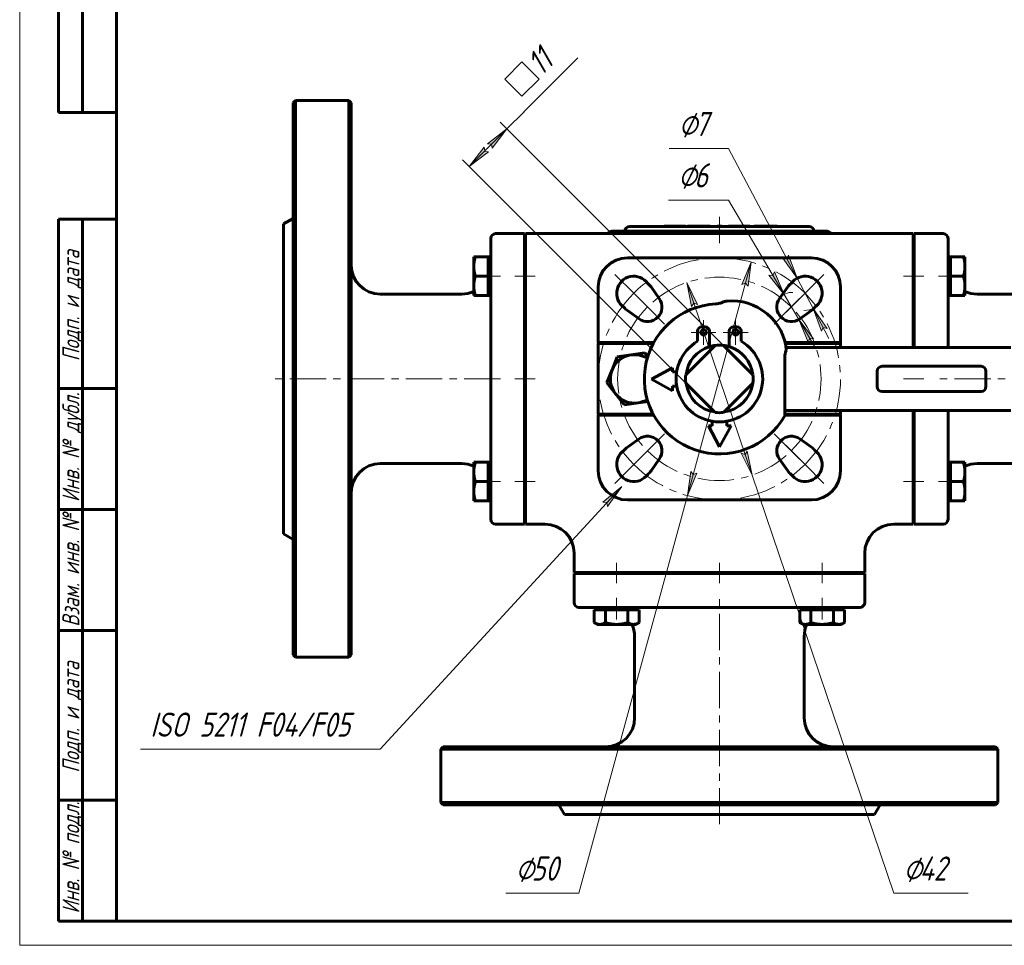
# Model space of a CAD drawing. Header units: millimetres. Extents: x 0 to 605, y 0 to 420.
# Tile 1 of 4: x 0 to 203, y 0 to 191. Entities that reach past the tile are written whole.
import ezdxf

# ---------------------------------------------------------------- set-up
doc = ezdxf.new("R2010")
doc.units = ezdxf.units.MM
for name, pattern in [('K5LT_AXLED', [12, 7.5, -1.5, 1.5, -1.5]), ('K5LT_BASIC', [0]), ('K5LT_THIN', [0])]:
    doc.linetypes.add(name, pattern=pattern)
doc.layers.add('Системный слой', color=7, linetype='Continuous')
doc.layers.add('Системный слой (1)', color=7, linetype='Continuous', true_color=0x6c6c6c)
doc.styles.add('KDIMTEXTSTYLE', font='txt', dxfattribs={"width": 0.96, "oblique": 15, "height": 5})
doc.styles.add('KTEXTSTYLE', font='txt', dxfattribs={"width": 0.96, "height": 5})
doc.dimstyles.new('KDIMSTYLE (1.00)', dxfattribs={"dimtxt": 5, "dimasz": 1, "dimexe": 2, "dimexo": 0, "dimgap": 1, "dimtad": 1, "dimtxsty": 'KDIMTEXTSTYLE', "dimsah": 1, "dimcen": 0, "dimdle": 1, "dimadec": 0, "dimazin": 0, "dimtfac": 0.667, "dimtmove": 0, "dimatfit": 3, "dimfxl": 1, "dimtvp": 1, "dimtolj": 1, "dimtzin": 0, "dimarcsym": 0})

# ---------------------------------------------------------------- blocks, each defined once
blk = doc.blocks.new('U24')
at = {"layer": 'Системный слой (1)', "color": 143, "linetype": 'K5LT_BASIC', "lineweight": 60, "true_color": 0x33acca}
for p, q in [((191.64, 123.49), (191.64, 140.99)), ((191.64, 92.99), (191.64, 110.49))]:
    blk.add_line(p, q, dxfattribs=at)
blk = doc.blocks.new('U26')
at = {"layer": 'Системный слой (1)', "color": 143, "linetype": 'K5LT_BASIC', "lineweight": 60, "true_color": 0x33acca}
for p, q in [((169.38, 124.29), (169.41, 124.39)), ((169.41, 124.39), (169.42, 124.41)), ((169.42, 124.43), (169.43, 124.45)), ((169.42, 124.42), (169.42, 124.43)), ((169.42, 124.41), (169.42, 124.42)), ((169.42, 124.42), (169.42, 124.42)), ((169.43, 124.45), (169.44, 124.47)), ((169.44, 124.47), (169.44, 124.49))]:
    blk.add_line(p, q, dxfattribs=at)
blk = doc.blocks.new('U27')
at = {"layer": 'Системный слой (1)', "color": 143, "linetype": 'K5LT_BASIC', "lineweight": 60, "true_color": 0x33acca}
for p, q in [((184.44, 140.99), (184.44, 123.49)), ((184.44, 110.49), (184.44, 92.99))]:
    blk.add_line(p, q, dxfattribs=at)
blk = doc.blocks.new('U30')
at = {"layer": 'Системный слой (1)', "color": 143, "linetype": 'K5LT_BASIC', "lineweight": 60, "true_color": 0x33acca}
for p, q in [((169.44, 124.29), (169.44, 123.49)), ((169.44, 110.49), (169.44, 109.69))]:
    blk.add_line(p, q, dxfattribs=at)
blk = doc.blocks.new('U31')
at = {"layer": 'Системный слой (1)', "color": 143, "linetype": 'K5LT_BASIC', "lineweight": 60, "true_color": 0x33acca}
for p, q in [((119.45, 109.51), (119.44, 109.49)), ((119.46, 109.53), (119.45, 109.51)), ((119.47, 109.56), (119.46, 109.56)), ((119.46, 109.56), (119.46, 109.55)), ((119.46, 109.55), (119.46, 109.53)), ((119.5, 109.69), (119.47, 109.58)), ((119.47, 109.58), (119.47, 109.56)), ((119.47, 109.56), (119.47, 109.56))]:
    blk.add_line(p, q, dxfattribs=at)
blk = doc.blocks.new('U32')
at = {"layer": 'Системный слой (1)', "color": 143, "linetype": 'K5LT_BASIC', "lineweight": 60, "true_color": 0x33acca}
for p, q in [((119.44, 124.49), (119.45, 124.47)), ((119.45, 124.47), (119.47, 124.41)), ((119.47, 124.41), (119.47, 124.41)), ((119.47, 124.41), (119.47, 124.4)), ((119.47, 124.4), (119.47, 124.39)), ((119.47, 124.39), (119.48, 124.37)), ((119.48, 124.37), (119.5, 124.31)), ((119.5, 124.31), (119.5, 124.29))]:
    blk.add_line(p, q, dxfattribs=at)
blk = doc.blocks.new('U34')
at = {"layer": 'Системный слой (1)', "color": 143, "linetype": 'K5LT_BASIC', "lineweight": 60, "true_color": 0x33acca}
for p, q in [((169.39, 109.67), (169.38, 109.69)), ((169.4, 109.61), (169.39, 109.67)), ((169.41, 109.59), (169.4, 109.61)), ((169.42, 109.57), (169.41, 109.59)), ((169.44, 109.51), (169.42, 109.57)), ((169.42, 109.57), (169.42, 109.57)), ((169.42, 109.57), (169.42, 109.57)), ((169.44, 109.49), (169.44, 109.51))]:
    blk.add_line(p, q, dxfattribs=at)
blk = doc.blocks.new('U35')
at = {"layer": 'Системный слой (1)', "color": 143, "linetype": 'K5LT_BASIC', "lineweight": 60, "true_color": 0x33acca}
for p, q in [((184.64, 140.99), (184.64, 123.49)), ((184.64, 110.49), (184.64, 92.99))]:
    blk.add_line(p, q, dxfattribs=at)
blk = doc.blocks.new('U36')
at = {"layer": 'Системный слой (1)', "color": 143, "linetype": 'K5LT_BASIC', "lineweight": 60, "true_color": 0x33acca}
for p, q in [((143.74, 132.47), (144, 132.49)), ((143.74, 132.47), (143.74, 132.47)), ((143.74, 132.47), (143.74, 132.47)), ((144, 132.49), (144.25, 132.54)), ((144.25, 132.54), (144.5, 132.6))]:
    blk.add_line(p, q, dxfattribs=at)
blk = doc.blocks.new('U37')
at = {"layer": 'Системный слой (1)', "color": 30, "linetype": 'K5LT_AXLED', "lineweight": 18, "true_color": 0xff8000}
for q in [(141.18, 129.15), (138.62, 126.59), (143.74, 126.59), (141.18, 124.03)]:
    blk.add_line((141.18, 126.59), q, dxfattribs=at)
blk = doc.blocks.new('U38')
at = {"layer": 'Системный слой (1)', "color": 30, "linetype": 'K5LT_AXLED', "lineweight": 18, "true_color": 0xff8000}
for q in [(147.8, 129.15), (145.24, 126.59), (150.36, 126.59), (147.8, 124.03)]:
    blk.add_line((147.8, 126.59), q, dxfattribs=at)
blk = doc.blocks.new('U39')
at = {"layer": 'Системный слой (1)', "color": 30, "linetype": 'K5LT_AXLED', "lineweight": 18, "true_color": 0xff8000}
for p, q in [((129.59, 131.84), (126.06, 135.37)), ((159.29, 131.84), (162.83, 135.37)), ((133.13, 128.3), (129.59, 131.84)), ((155.76, 128.3), (159.29, 131.84)), ((133.13, 105.67), (129.59, 102.14)), ((155.76, 105.67), (159.29, 102.14)), ((129.59, 102.14), (126.06, 98.6)), ((159.29, 102.14), (162.83, 98.6))]:
    blk.add_line(p, q, dxfattribs=at)
for start, end in [(45, 135), (135, 225), (315, 45), (225, 315)]:
    blk.add_arc((144.44, 116.99), 21, start, end, dxfattribs=at)
blk = doc.blocks.new('U40')
at = {"layer": 'Системный слой (1)', "color": 30, "linetype": 'K5LT_AXLED', "lineweight": 18, "true_color": 0xff8000}
for p, q in [((126.76, 134.67), (122.86, 138.58)), ((162.12, 134.67), (166.03, 138.58)), ((130.67, 130.76), (126.76, 134.67)), ((158.21, 130.76), (162.12, 134.67)), ((130.67, 103.22), (126.76, 99.31)), ((158.21, 103.22), (162.12, 99.31)), ((126.76, 99.31), (122.86, 95.4)), ((162.12, 99.31), (166.03, 95.4))]:
    blk.add_line(p, q, dxfattribs=at)
for start, end in [(45, 135), (135, 225), (315, 45), (225, 315)]:
    blk.add_arc((144.44, 116.99), 25, start, end, dxfattribs=at)
blk = doc.blocks.new('D9')
at = {"layer": 'Системный слой (1)'}
for points in [[(150.35, 136.11), (151.03, 141.11), (149.08, 136.46), (149.84, 136.76)], [(137.86, 92.87), (139.81, 97.52), (139.04, 97.21), (138.54, 97.87)]]:
    blk.add_hatch(color=7, dxfattribs=at).paths.add_polyline_path(points)
at = {"layer": 'Системный слой (1)', "color": 7, "linetype": 'K5LT_THIN', "lineweight": 18, "true_color": 0xffffff}
for p, q in [((151.03, 141.11), (137.86, 92.87)), ((149.08, 136.46), (151.03, 141.11)), ((151.03, 141.11), (150.35, 136.11)), ((149.84, 136.76), (149.08, 136.46)), ((150.35, 136.11), (149.84, 136.76)), ((137.86, 92.87), (138.54, 97.87)), ((138.54, 97.87), (139.04, 97.21)), ((139.81, 97.52), (137.86, 92.87)), ((139.04, 97.21), (139.81, 97.52)), ((137.86, 92.87), (115.44, 10.77))]:
    blk.add_line(p, q, dxfattribs=at)
blk.add_wipeout([(102.36, 11.77), (102.36, 19.16), (113, 19.16), (113, 11.77)]).dxf.layer = 'Системный слой (1)'
blk.add_line((115.44, 10.77), (100.36, 10.77), dxfattribs=at)
at = {"layer": 'Системный слой (1)', "color": 7, "char_height": 5, "attachment_point": 1, "style": 'KTEXTSTYLE'}
for s, insert in [('\\fArial|b0|c204|p34;\\H5.0;\\W1.000;\\Q15;\\fGOST Type AU|b0|i0|c204|p34;\\Q15;\\W0.960;⌀', (102.36, 18.36)), ('\\fArial|b0|c204|p34;\\H5.0;\\W1.000;\\Q15;\\fGOST Type AU|b0|i0|c204|p34;\\Q15;\\W0.960;50', (105.67, 18.36))]:
    blk.add_mtext(s, dxfattribs=dict(at, insert=insert))
blk = doc.blocks.new('KDIMARROW_01')
at = {"layer": 'Системный слой'}
blk.add_hatch(color=0, dxfattribs=at).paths.add_polyline_path([(-5, -0.66), (0, 0), (-5, 0.66), (-4.5, 0)])
at = {"layer": 'Системный слой', "color": 0, "linetype": 'K5LT_THIN', "lineweight": 18}
for p, q in [((-4.5, 0), (-5, 0.66)), ((-5, 0.66), (0, 0)), ((0, 0), (-5, -0.66)), ((-5, -0.66), (-4.5, 0))]:
    blk.add_line(p, q, dxfattribs=at)
at = {"layer": 'Системный слой (1)', "color": 0, "linetype": 'K5LT_THIN', "lineweight": 18}
blk.add_line((144.44, 284.21), (143.44, 284.21), dxfattribs=at)
blk = doc.blocks.new('D10')
at = {"layer": 'Системный слой (1)'}
for points in [[(139.93, 132.35), (137.7, 136.88), (138.68, 131.93), (139.15, 132.62)], [(151.18, 97.1), (150.2, 102.05), (149.74, 101.36), (148.96, 101.62)]]:
    blk.add_hatch(color=7, dxfattribs=at).paths.add_polyline_path(points)
at = {"layer": 'Системный слой (1)', "color": 7, "linetype": 'K5LT_THIN', "lineweight": 18, "true_color": 0xffffff}
for p, q in [((137.7, 136.88), (139.93, 132.35)), ((138.68, 131.93), (137.7, 136.88)), ((137.7, 136.88), (151.18, 97.1)), ((139.15, 132.62), (138.68, 131.93)), ((139.93, 132.35), (139.15, 132.62)), ((149.74, 101.36), (150.2, 102.05)), ((150.2, 102.05), (151.18, 97.1)), ((151.18, 97.1), (148.96, 101.62)), ((148.96, 101.62), (149.74, 101.36)), ((151.18, 97.1), (180.44, 10.77))]:
    blk.add_line(p, q, dxfattribs=at)
blk.add_wipeout([(182.44, 11.77), (182.44, 19.16), (193.33, 19.16), (193.33, 11.77)]).dxf.layer = 'Системный слой (1)'
blk.add_line((180.44, 10.77), (195.79, 10.77), dxfattribs=at)
at = {"layer": 'Системный слой (1)', "color": 7, "char_height": 5, "attachment_point": 1, "style": 'KTEXTSTYLE'}
for s, insert in [('\\fArial|b0|c204|p34;\\H5.0;\\W1.000;\\Q15;\\fGOST Type AU|b0|i0|c204|p34;\\Q15;\\W0.960;⌀', (182.44, 18.36)), ('\\fArial|b0|c204|p34;\\H5.0;\\W1.000;\\Q15;\\fGOST Type AU|b0|i0|c204|p34;\\Q15;\\W0.960;42', (185.75, 18.36))]:
    blk.add_mtext(s, dxfattribs=dict(at, insert=insert))
blk = doc.blocks.new('D11')
at = {"layer": 'Системный слой (1)'}
for points in [[(97.52, 164.62), (100.59, 168.62), (96.59, 165.55), (97.41, 165.44)], [(92.81, 160.84), (96.81, 163.91), (95.99, 164.03), (95.88, 164.84)]]:
    blk.add_hatch(color=7, dxfattribs=at).paths.add_polyline_path(points)
at = {"layer": 'Системный слой (1)', "color": 7, "linetype": 'K5LT_THIN', "lineweight": 18, "true_color": 0xffffff}
for p, q in [((100.59, 168.62), (104.12, 172.16)), ((146.68, 122.53), (99.17, 170.04)), ((92.81, 160.84), (100.59, 168.62)), ((96.59, 165.55), (100.59, 168.62)), ((100.59, 168.62), (97.52, 164.62)), ((92.81, 160.84), (95.88, 164.84)), ((95.88, 164.84), (95.99, 164.03)), ((97.41, 165.44), (96.59, 165.55)), ((97.52, 164.62), (97.41, 165.44)), ((96.81, 163.91), (92.81, 160.84)), ((95.99, 164.03), (96.81, 163.91)), ((138.9, 114.76), (91.39, 162.26))]:
    blk.add_line(p, q, dxfattribs=at)
blk.add_wipeout([(104.79, 174.24), (99.57, 179.46), (107.56, 187.45), (112.78, 182.23)]).dxf.layer = 'Системный слой (1)'
for p, q in [((104.09, 172.12), (115.24, 183.27)), ((100.14, 178.9), (103.67, 182.44)), ((103.67, 182.44), (107.21, 178.9)), ((103.67, 175.37), (100.14, 178.9)), ((107.21, 178.9), (103.67, 175.37))]:
    blk.add_line(p, q, dxfattribs=at)
at = {"layer": 'Системный слой (1)', "color": 7, "insert": (104.18, 182.94), "char_height": 5, "attachment_point": 1, "rotation": 45, "style": 'KTEXTSTYLE'}
blk.add_mtext('\\fArial|b0|c204|p34;\\H5.0;\\W1.000;\\Q15;\\fGOST Type AU|b0|i0|c204|p34;\\Q15;\\W0.960;11', dxfattribs=at)
blk = doc.blocks.new('D12')
at = {"layer": 'Системный слой (1)'}
for points in [[(157.78, 134.43), (155.82, 139.07), (155.5, 138.31), (154.68, 138.41)], [(163.9, 125.27), (160.81, 129.25), (162.77, 124.6), (163.08, 125.37)]]:
    blk.add_hatch(color=7, dxfattribs=at).paths.add_polyline_path(points)
at = {"layer": 'Системный слой (1)', "color": 7, "linetype": 'K5LT_THIN', "lineweight": 18, "true_color": 0xffffff}
for p, q in [((157.78, 134.43), (146.35, 153.93)), ((157.78, 134.43), (154.24, 140.47)), ((155.5, 138.31), (154.68, 138.41)), ((154.68, 138.41), (157.78, 134.43)), ((155.82, 139.07), (155.5, 138.31)), ((157.78, 134.43), (155.82, 139.07)), ((160.81, 129.25), (157.78, 134.43)), ((160.81, 129.25), (162.77, 124.6)), ((163.9, 125.27), (160.81, 129.25)), ((160.81, 129.25), (164.35, 123.21)), ((162.77, 124.6), (163.08, 125.37)), ((163.08, 125.37), (163.9, 125.27))]:
    blk.add_line(p, q, dxfattribs=at)
blk.add_arc((159.29, 131.84), 3, 83.5004, 144.5941, dxfattribs=at)
blk.add_wipeout([(135.91, 154.93), (135.91, 162.31), (144.01, 162.31), (144.01, 154.93)]).dxf.layer = 'Системный слой (1)'
blk.add_line((146.35, 153.93), (133.91, 153.93), dxfattribs=at)
at = {"layer": 'Системный слой (1)', "color": 7, "char_height": 5, "attachment_point": 1, "style": 'KTEXTSTYLE'}
for s, insert in [('\\fArial|b0|c204|p34;\\H5.0;\\W1.000;\\Q15;\\fGOST Type AU|b0|i0|c204|p34;\\Q15;\\W0.960;⌀', (135.91, 161.52)), ('\\fArial|b0|c204|p34;\\H5.0;\\W1.000;\\Q15;\\fGOST Type AU|b0|i0|c204|p34;\\Q15;\\W0.960;6', (139.22, 161.52))]:
    blk.add_mtext(s, dxfattribs=dict(at, insert=insert))
blk = doc.blocks.new('D13')
at = {"layer": 'Системный слой (1)'}
for points in [[(160.47, 137.79), (158.72, 142.52), (158.37, 141.77), (157.56, 141.9)], [(166.68, 127.43), (163.77, 131.55), (165.52, 126.82), (165.87, 127.57)]]:
    blk.add_hatch(color=7, dxfattribs=at).paths.add_polyline_path(points)
at = {"layer": 'Системный слой (1)', "color": 7, "linetype": 'K5LT_THIN', "lineweight": 18, "true_color": 0xffffff}
for p, q in [((160.47, 137.79), (146.35, 164.55)), ((160.47, 137.79), (157.21, 143.98)), ((158.72, 142.52), (158.37, 141.77)), ((160.47, 137.79), (158.72, 142.52)), ((158.37, 141.77), (157.56, 141.9)), ((157.56, 141.9), (160.47, 137.79)), ((163.77, 131.55), (160.47, 137.79)), ((163.77, 131.55), (165.52, 126.82)), ((166.68, 127.43), (163.77, 131.55)), ((163.77, 131.55), (167.03, 125.36)), ((165.52, 126.82), (165.87, 127.57)), ((165.87, 127.57), (166.68, 127.43))]:
    blk.add_line(p, q, dxfattribs=at)
blk.add_arc((162.12, 134.67), 3.53, 266.1759, 305.235, dxfattribs=at)
blk.add_arc((162.12, 134.67), 3.53, 266.1759, 305.235, dxfattribs=at)
blk.add_wipeout([(136.04, 165.55), (136.04, 172.93), (144.01, 172.93), (144.01, 165.55)]).dxf.layer = 'Системный слой (1)'
blk.add_line((146.35, 164.55), (134.04, 164.55), dxfattribs=at)
at = {"layer": 'Системный слой (1)', "color": 7, "char_height": 5, "attachment_point": 1, "style": 'KTEXTSTYLE'}
for s, insert in [('\\fArial|b0|c204|p34;\\H5.0;\\W1.000;\\Q15;\\fGOST Type AU|b0|i0|c204|p34;\\Q15;\\W0.960;⌀', (136.04, 172.14)), ('\\fArial|b0|c204|p34;\\H5.0;\\W1.000;\\Q15;\\fGOST Type AU|b0|i0|c204|p34;\\Q15;\\W0.960;7', (139.35, 172.14))]:
    blk.add_mtext(s, dxfattribs=dict(at, insert=insert))
blk = doc.blocks.new('U41')
at = {"layer": 'Системный слой (1)'}
blk.add_hatch(color=7, dxfattribs=at).paths.add_polyline_path([(121.37, 90.65), (124.27, 94.78), (120.4, 91.54), (121.23, 91.46)])
at = {"layer": 'Системный слой (1)', "color": 7, "linetype": 'K5LT_THIN', "lineweight": 18, "true_color": 0xffffff}
for p, q in [((74.44, 40.49), (124.27, 94.78)), ((120.4, 91.54), (124.27, 94.78)), ((124.27, 94.78), (121.37, 90.65)), ((121.23, 91.46), (120.4, 91.54)), ((121.37, 90.65), (121.23, 91.46)), ((74.44, 40.49), (24.97, 40.49))]:
    blk.add_line(p, q, dxfattribs=at)
at = {"layer": 'Системный слой (1)', "color": 7, "insert": (26.97, 48.08), "char_height": 5, "attachment_point": 1, "style": 'KTEXTSTYLE'}
blk.add_mtext('\\fArial|b0|c204|p34;\\H5.0;\\W1.000;\\Q15;\\fGOST Type AU|b0|i0|c204|p34;\\Q15;\\W0.960;ISO 5211 F04/F05', dxfattribs=at)
blk = doc.blocks.new('U42')
at = {"color": 7, "linetype": 'K5LT_THIN', "lineweight": 18, "true_color": 0xffffff}
for p, q in [((0, 0), (0, 420)), ((594, 0), (0, 0))]:
    blk.add_line(p, q, dxfattribs=at)
at = {"color": 143, "linetype": 'K5LT_BASIC', "lineweight": 60, "true_color": 0x33acca}
for p, q in [((20, 5), (20, 415)), ((8, 172), (8, 292)), ((13, 172), (13, 292)), ((20, 172), (8, 172)), ((8, 5), (8, 150)), ((20, 150), (8, 150)), ((13, 5), (13, 150)), ((20, 115), (8, 115)), ((20, 90), (8, 90)), ((20, 65), (8, 65)), ((20, 30), (8, 30)), ((20, 5), (8, 5)), ((589, 5), (20, 5))]:
    blk.add_line(p, q, dxfattribs=at)
at = {"color": 7, "char_height": 3.5, "attachment_point": 1, "rotation": 90, "style": 'KTEXTSTYLE'}
for s, insert in [('\\fArial|b0|c204|p34;\\H5.0;\\W1.000;\\Q15;\\fGOST Type AU|b0|i0|c204|p34;\\Q15;\\W0.960;\\H3.50;Подп. и дата', (8.82, 120.66)), ('\\fArial|b0|c204|p34;\\H5.0;\\W1.000;\\Q15;\\fGOST Type AU|b0|i0|c204|p34;\\Q15;\\W0.960;\\H3.50;Инв. № дубл.', (8.82, 91.57)), ('\\fArial|b0|c204|p34;\\H5.0;\\W1.000;\\Q15;\\fGOST Type AU|b0|i0|c204|p34;\\Q15;\\W0.960;\\H3.50;Взам. инв. №', (8.82, 65.8)), ('\\fArial|b0|c204|p34;\\H5.0;\\W1.000;\\Q15;\\fGOST Type AU|b0|i0|c204|p34;\\Q15;\\W0.960;\\H3.50;Подп. и дата', (8.82, 35.66)), ('\\fArial|b0|c204|p34;\\H5.0;\\W1.000;\\Q15;\\fGOST Type AU|b0|i0|c204|p34;\\Q15;\\W0.960;\\H3.50;Инв. № подл.', (8.82, 6.57))]:
    blk.add_mtext(s, dxfattribs=dict(at, insert=insert))

msp = doc.modelspace()

# ---------------------------------------------------------------- linework, layer by layer
at = {"layer": 'Системный слой (1)', "color": 143, "linetype": 'K5LT_BASIC', "lineweight": 60, "true_color": 0x33acca}
for p, q in [((56.443, 173.989), (56.943, 174.489)), ((56.443, 173.989), (56.443, 59.989)), ((56.943, 59.489), (56.943, 174.489)), ((67.943, 174.489), (56.943, 174.489)), ((67.943, 174.489), (67.943, 59.489)), ((68.443, 173.989), (67.943, 174.489)), ((68.443, 59.989), (68.443, 173.989)), ((54.443, 148.989), (56.443, 150.143)), ((54.443, 84.989), (54.443, 148.989)), ((162.943, 148.489), (125.943, 148.489)), ((133.023, 148.499), (133.023, 148.489)), ((133.023, 148.499), (133.834, 148.499)), ((133.834, 148.499), (134.096, 148.499)), ((133.834, 148.499), (133.834, 148.489)), ((134.096, 148.499), (135.233, 148.499)), ((135.233, 148.499), (136.365, 148.499)), ((136.365, 148.499), (136.627, 148.499)), ((136.627, 148.499), (137.438, 148.499)), ((136.627, 148.499), (136.627, 148.489)), ((137.438, 148.499), (137.438, 148.489)), ((137.848, 148.499), (137.848, 148.489)), ((137.848, 148.499), (138.753, 148.499)), ((138.753, 148.499), (138.753, 148.489)), ((138.753, 148.499), (139.445, 148.499)), ((139.445, 148.499), (140.997, 148.499)), ((140.997, 148.499), (142.569, 148.499)), ((142.569, 148.499), (142.569, 148.489)), ((143.973, 148.499), (143.973, 148.489)), ((143.973, 148.499), (144.952, 148.499)), ((144.952, 148.499), (144.952, 148.489)), ((146.346, 148.499), (147.102, 148.499)), ((146.346, 148.499), (146.346, 148.489)), ((147.102, 148.499), (149.559, 148.499)), ((147.102, 148.499), (147.102, 148.489)), ((149.559, 148.499), (149.559, 148.489)), ((149.559, 148.499), (150.711, 148.499)), ((150.711, 148.499), (150.711, 148.489)), ((151.59, 148.499), (152.826, 148.499)), ((151.59, 148.499), (151.59, 148.489)), ((152.826, 148.499), (152.826, 148.489)), ((152.826, 148.499), (155.011, 148.499)), ((155.011, 148.499), (156.4, 148.499)), ((156.4, 148.499), (156.4, 148.489)), ((104.243, 146.989), (98.243, 146.989)), ((104.243, 140.989), (104.243, 146.989)), ((104.443, 146.989), (104.443, 140.989)), ((184.443, 146.989), (104.443, 146.989)), ((166.486, 147.489), (122.399, 147.489)), ((184.443, 140.989), (184.443, 146.989)), ((184.643, 146.989), (184.643, 140.989)), ((190.643, 146.989), (184.643, 146.989)), ((97.243, 145.989), (97.243, 140.989)), ((191.643, 140.989), (191.643, 145.989)), ((93.742, 140.202), (93.742, 142.202)), ((93.742, 142.202), (94.1, 142.202)), ((96.742, 142.202), (94.1, 142.202)), ((96.742, 142.202), (96.742, 140.202)), ((96.742, 142.202), (97.243, 142.202)), ((97.243, 140.989), (97.243, 92.989)), ((104.243, 92.989), (104.243, 140.989)), ((104.243, 140.702), (104.443, 140.702)), ((104.443, 92.989), (104.443, 140.989)), ((163.443, 141.989), (125.443, 141.989)), ((184.643, 140.702), (184.443, 140.702)), ((192.143, 142.202), (191.643, 142.202)), ((192.143, 140.202), (192.143, 142.202)), ((192.143, 142.202), (194.785, 142.202)), ((194.785, 142.202), (195.143, 142.202)), ((195.143, 142.202), (195.143, 140.202)), ((93.742, 136.202), (93.742, 140.202)), ((96.742, 140.202), (96.742, 138.202)), ((192.143, 138.202), (192.143, 140.202)), ((195.143, 140.202), (195.143, 136.202)), ((93.742, 134.202), (93.742, 136.202)), ((96.742, 138.202), (94.1, 138.202)), ((96.742, 138.202), (96.742, 136.202)), ((96.742, 136.202), (96.742, 134.202)), ((192.143, 136.202), (192.143, 138.202)), ((192.143, 138.202), (194.785, 138.202)), ((192.143, 134.202), (192.143, 136.202)), ((195.143, 136.202), (195.143, 134.202)), ((91.243, 134.489), (74.443, 134.489)), ((94.1, 134.202), (93.742, 134.202)), ((96.742, 134.202), (94.1, 134.202)), ((96.742, 134.202), (97.243, 134.202)), ((104.243, 135.702), (104.443, 135.702)), ((119.443, 135.989), (119.443, 124.489)), ((130.325, 135.987), (132.039, 133.576)), ((156.847, 133.576), (158.56, 135.987)), ((169.443, 124.489), (169.443, 135.989)), ((184.643, 135.702), (184.443, 135.702)), ((192.143, 134.202), (191.643, 134.202)), ((192.143, 134.202), (194.785, 134.202)), ((195.143, 134.202), (194.785, 134.202)), ((197.643, 134.489), (214.443, 134.489)), ((143.741, 132.473), (143.74, 132.473)), ((104.443, 131.989), (104.243, 131.989)), ((127.855, 129.393), (125.444, 131.106)), ((163.441, 131.106), (161.03, 129.393)), ((184.443, 131.989), (184.643, 131.989)), ((139.943, 126.847), (139.943, 124.751)), ((141.506, 127.747), (140.843, 127.747)), ((142.406, 123.661), (142.406, 126.847)), ((146.48, 126.847), (146.48, 123.661)), ((148.043, 127.747), (147.38, 127.747)), ((148.943, 124.751), (148.943, 126.847)), ((119.443, 124.489), (120.443, 124.489)), ((130.769, 124.289), (119.443, 124.289)), ((119.443, 109.689), (119.443, 124.289)), ((120.443, 124.489), (130.878, 124.489)), ((158.017, 124.489), (168.443, 124.489)), ((169.443, 124.289), (158.06, 124.289)), ((168.443, 124.489), (169.443, 124.489)), ((126.225, 121.937), (129.082, 122.351)), ((129.082, 122.351), (129.653, 121.627)), ((142.21, 122.534), (138.897, 119.221)), ((143.59, 123.915), (142.21, 122.534)), ((146.675, 122.534), (145.295, 123.915)), ((149.988, 119.221), (146.675, 122.534)), ((204.574, 123.489), (158.191, 123.489)), ((122.299, 118.841), (123.368, 121.523)), ((123.368, 121.523), (126.225, 121.937)), ((157.943, 109.373), (157.943, 121.509)), ((121.229, 116.16), (122.299, 118.841)), ((134.778, 119.239), (130.408, 116.958)), ((134.778, 118.458), (134.778, 119.239)), ((135.623, 118.458), (134.778, 118.458)), ((138.897, 119.221), (137.517, 117.841)), ((151.369, 117.841), (149.988, 119.221)), ((177.023, 115.389), (177.023, 118.588)), ((178.023, 119.588), (198.473, 119.588)), ((199.473, 118.588), (199.473, 115.389)), ((123.016, 113.893), (121.229, 116.16)), ((130.408, 116.958), (134.778, 114.53)), ((137.517, 116.136), (138.897, 114.756)), ((149.988, 114.756), (151.369, 116.136)), ((124.803, 111.626), (123.016, 113.893)), ((134.778, 114.53), (134.778, 115.458)), ((134.778, 115.458), (135.648, 115.458)), ((138.897, 114.756), (142.21, 111.443)), ((146.675, 111.443), (149.988, 114.756)), ((198.473, 114.389), (178.023, 114.389)), ((127.66, 112.04), (124.803, 111.626)), ((129.659, 112.33), (127.66, 112.04)), ((142.21, 111.443), (143.59, 110.063)), ((145.295, 110.063), (146.675, 111.443)), ((158.139, 110.489), (157.943, 110.493)), ((157.943, 110.489), (158.139, 110.489)), ((158.139, 110.489), (204.574, 110.489)), ((119.443, 109.689), (130.769, 109.689)), ((120.443, 109.489), (119.443, 109.489)), ((119.443, 109.489), (119.443, 97.989)), ((130.878, 109.489), (120.443, 109.489)), ((142.973, 108.22), (142.973, 107.324)), ((145.973, 107.324), (145.973, 108.231)), ((157.943, 109.689), (169.443, 109.689)), ((168.443, 109.489), (157.943, 109.489)), ((169.443, 109.489), (168.443, 109.489)), ((169.443, 97.989), (169.443, 109.489)), ((142.192, 107.324), (144.473, 102.954)), ((142.973, 107.324), (142.192, 107.324)), ((144.473, 102.954), (146.902, 107.324)), ((146.902, 107.324), (145.973, 107.324)), ((125.444, 102.871), (127.855, 104.585)), ((161.03, 104.585), (163.441, 102.871)), ((104.443, 101.989), (104.243, 101.989)), ((184.443, 101.989), (184.643, 101.989)), ((93.742, 97.775), (93.742, 99.775)), ((93.742, 99.775), (94.1, 99.775)), ((96.742, 99.775), (94.1, 99.775)), ((96.742, 99.775), (96.742, 97.775)), ((96.742, 99.775), (97.243, 99.775)), ((132.039, 100.401), (130.325, 97.99)), ((158.56, 97.99), (156.847, 100.401)), ((192.143, 99.775), (191.643, 99.775)), ((192.143, 99.775), (194.785, 99.775)), ((192.143, 97.775), (192.143, 99.775)), ((194.785, 99.775), (195.143, 99.775)), ((195.143, 99.775), (195.143, 97.775)), ((91.243, 99.489), (74.443, 99.489)), ((93.742, 93.775), (93.742, 97.775)), ((96.742, 97.775), (96.742, 95.775)), ((104.243, 98.275), (104.443, 98.275)), ((184.643, 98.275), (184.443, 98.275)), ((192.143, 95.775), (192.143, 97.775)), ((195.143, 97.775), (195.143, 93.775)), ((197.643, 99.489), (214.443, 99.489)), ((96.742, 95.775), (94.1, 95.775)), ((96.742, 95.775), (96.742, 93.775)), ((192.143, 93.775), (192.143, 95.775)), ((192.143, 95.775), (194.785, 95.775)), ((93.742, 91.775), (93.742, 93.775)), ((96.742, 93.775), (96.742, 91.775)), ((192.143, 91.775), (192.143, 93.775)), ((195.143, 93.775), (195.143, 91.775)), ((94.1, 91.775), (93.742, 91.775)), ((96.742, 91.775), (94.1, 91.775)), ((96.742, 91.775), (97.243, 91.775)), ((97.243, 92.989), (97.243, 87.989)), ((104.243, 93.275), (104.443, 93.275)), ((104.243, 86.989), (104.243, 92.989)), ((104.443, 92.989), (104.443, 86.989)), ((125.443, 91.989), (163.443, 91.989)), ((184.643, 93.275), (184.443, 93.275)), ((184.443, 86.989), (184.443, 92.989)), ((184.643, 92.989), (184.643, 86.989)), ((191.643, 87.989), (191.643, 92.989)), ((192.143, 91.775), (191.643, 91.775)), ((192.143, 91.775), (194.785, 91.775)), ((195.143, 91.775), (194.785, 91.775)), ((98.243, 86.989), (104.243, 86.989)), ((104.443, 86.989), (108.443, 86.989)), ((180.443, 86.989), (184.443, 86.989)), ((184.643, 86.989), (190.643, 86.989)), ((54.443, 84.989), (56.443, 83.834)), ((114.443, 80.989), (114.443, 76.989)), ((174.443, 76.989), (174.443, 80.989)), ((114.443, 76.989), (120.443, 76.989)), ((120.443, 76.789), (114.443, 76.789)), ((114.443, 76.789), (114.443, 70.789)), ((168.443, 76.989), (120.443, 76.989)), ((168.443, 76.789), (120.443, 76.789)), ((120.729, 76.789), (120.729, 76.989)), ((125.729, 76.789), (125.729, 76.989)), ((129.443, 76.989), (129.443, 76.789)), ((159.443, 76.989), (159.443, 76.789)), ((163.156, 76.789), (163.156, 76.989)), ((168.156, 76.789), (168.156, 76.989)), ((168.443, 76.989), (174.443, 76.989)), ((174.443, 76.789), (168.443, 76.789)), ((174.443, 70.789), (174.443, 76.789)), ((115.443, 69.789), (120.443, 69.789)), ((118.611, 69.288), (119.765, 69.288)), ((118.611, 69.288), (118.611, 66.646)), ((119.229, 69.288), (119.229, 69.789)), ((119.765, 69.288), (120.92, 69.288)), ((120.443, 69.789), (168.443, 69.789)), ((120.92, 69.288), (120.92, 66.646)), ((120.92, 69.288), (123.229, 69.288)), ((123.229, 69.288), (125.539, 69.288)), ((125.539, 69.288), (125.539, 66.646)), ((125.539, 69.288), (126.693, 69.288)), ((126.693, 69.288), (127.848, 69.288)), ((127.229, 69.288), (127.229, 69.789)), ((127.848, 69.288), (127.848, 66.646)), ((161.037, 69.288), (161.037, 66.646)), ((161.037, 69.288), (162.192, 69.288)), ((161.656, 69.288), (161.656, 69.789)), ((162.192, 69.288), (163.346, 69.288)), ((163.346, 69.288), (165.656, 69.288)), ((163.346, 69.288), (163.346, 66.646)), ((165.656, 69.288), (167.965, 69.288)), ((167.965, 69.288), (169.12, 69.288)), ((167.965, 69.288), (167.965, 66.646)), ((168.443, 69.789), (173.443, 69.789)), ((169.12, 69.288), (170.275, 69.288)), ((169.656, 69.288), (169.656, 69.789)), ((170.275, 69.288), (170.275, 66.646)), ((119.229, 66.288), (118.611, 66.646)), ((119.765, 66.288), (119.229, 66.288)), ((123.229, 66.288), (119.765, 66.288)), ((126.693, 66.288), (123.229, 66.288)), ((127.229, 66.288), (126.693, 66.288)), ((127.229, 66.288), (127.848, 66.646)), ((161.656, 66.288), (161.037, 66.646)), ((162.192, 66.288), (161.656, 66.288)), ((165.656, 66.288), (162.192, 66.288)), ((169.12, 66.288), (165.656, 66.288)), ((169.656, 66.288), (169.12, 66.288)), ((169.656, 66.288), (170.275, 66.646)), ((126.943, 63.789), (126.943, 46.989)), ((161.943, 63.789), (161.943, 46.989)), ((56.443, 59.989), (56.943, 59.489)), ((67.943, 59.489), (56.943, 59.489)), ((68.443, 59.989), (67.943, 59.489)), ((87.443, 40.989), (86.943, 40.489)), ((201.443, 40.989), (87.443, 40.989)), ((201.443, 40.989), (201.943, 40.489)), ((86.943, 40.489), (86.943, 29.489)), ((86.943, 40.489), (201.943, 40.489)), ((201.943, 40.489), (201.943, 29.489)), ((87.443, 28.989), (86.943, 29.489)), ((201.943, 29.489), (86.943, 29.489)), ((87.443, 28.989), (201.443, 28.989)), ((112.443, 26.989), (111.288, 28.989)), ((176.443, 26.989), (177.597, 28.989)), ((201.443, 28.989), (201.943, 29.489)), ((176.443, 26.989), (112.443, 26.989))]:
    msp.add_line(p, q, dxfattribs=at)
at = {"layer": 'Системный слой (1)', "color": 30, "linetype": 'K5LT_AXLED', "lineweight": 18, "true_color": 0xff8000}
for p, q in [((144.443, 144.989), (144.443, 150.489)), ((99.243, 138.202), (94.742, 138.202)), ((106.443, 138.202), (102.243, 138.202)), ((186.643, 138.202), (182.443, 138.202)), ((194.143, 138.202), (189.643, 138.202)), ((99.243, 116.989), (52.443, 116.989)), ((106.443, 116.989), (102.243, 116.989)), ((186.643, 116.989), (182.443, 116.989)), ((236.443, 116.989), (189.643, 116.989)), ((99.243, 95.775), (94.742, 95.775)), ((106.443, 95.775), (102.243, 95.775)), ((186.643, 95.775), (182.443, 95.775)), ((194.143, 95.775), (189.643, 95.775)), ((123.229, 74.789), (123.229, 78.989)), ((144.443, 74.789), (144.443, 78.989)), ((165.656, 74.789), (165.656, 78.989)), ((123.229, 67.288), (123.229, 71.789)), ((144.443, 24.989), (144.443, 71.789)), ((165.656, 67.288), (165.656, 71.789))]:
    msp.add_line(p, q, dxfattribs=at)
at = {"layer": 'Системный слой (1)', "color": 143, "linetype": 'K5LT_BASIC', "lineweight": 60, "true_color": 0x33acca}
for centre, radius in [((141.179, 126.592), 0.56), ((147.798, 126.592), 0.559)]:
    msp.add_circle(centre, radius, dxfattribs=at)
for centre, radius, start, end in [((125.943, 147.489), 1, 90, 180), ((162.943, 147.489), 1, 0, 90), ((98.243, 145.989), 1, 90, 180), ((121.077, 147.989), 1, 270, 311.40962), ((122.399, 146.489), 1, 90, 131.40962), ((166.486, 146.489), 1, 48.59038, 90), ((167.809, 147.989), 1, 228.59038, 270), ((190.643, 145.989), 1, 0, 90), ((74.443, 140.489), 6, 180, 270), ((125.443, 135.989), 6, 90, 180), ((163.443, 135.989), 6, 0, 90), ((126.765, 134.666), 3.528, 35.23495, 234.76505), ((127.472, 133.959), 3.5, 35.40593, 51.58917), ((161.413, 133.959), 3.5, 128.41083, 144.59407), ((162.12, 134.666), 3.528, 305.23495, 144.76505), ((91.243, 140.489), 6, 270, 294.62327), ((197.643, 140.489), 6, 245.37673, 270), ((129.593, 131.838), 3, 234.59407, 35.40593), ((144.443, 116.989), 15.5, 92.59962, 330.57129), ((144.443, 116.989), 15.5, 92.59938, 92.59962), ((159.292, 131.838), 3, 144.59407, 305.40593), ((127.472, 133.959), 3.5, 218.41083, 234.59407), ((161.413, 133.959), 3.5, 305.40593, 321.58917), ((140.843, 126.847), 0.9, 90, 180), ((141.506, 126.847), 0.9, 0, 90), ((147.38, 126.847), 0.9, 90, 180), ((148.043, 126.847), 0.9, 0, 90), ((144.443, 117.033), 8.934, 120.24424, 59.75576), ((126.943, 116.989), 5, 58.66775, 98.24845), ((144.443, 117.033), 6.934, 107.0829, 172.93704), ((144.443, 116.989), 6.978, 97.01498, 106.97177), ((144.443, 116.989), 6.978, 82.98502, 97.01498), ((144.443, 116.989), 6.978, 73.02823, 82.98502), ((144.443, 117.033), 6.934, 7.06296, 72.9171), ((126.943, 116.989), 5, 98.24845, 158.24845), ((126.943, 116.989), 5, 158.24845, 218.24845), ((178.023, 118.588), 1, 90, 180), ((198.473, 118.588), 1, 0, 90), ((144.443, 116.989), 6.978, 172.98502, 187.01498), ((144.443, 117.033), 6.934, 187.90836, 262.09164), ((144.443, 117.033), 6.934, 277.90836, 352.09164), ((144.443, 116.989), 6.978, 352.98502, 7.01498), ((126.943, 116.989), 5, 218.24845, 278.24845), ((178.023, 115.389), 1, 180, 270), ((198.473, 115.389), 1, 270, 0), ((126.943, 116.989), 5, 278.24845, 301.33225), ((144.443, 116.989), 6.978, 262.98502, 277.01498), ((129.593, 102.139), 3, 324.59407, 125.40593), ((159.292, 102.139), 3, 54.59407, 215.40593), ((126.765, 99.311), 3.528, 125.23495, 324.76505), ((127.472, 100.018), 3.5, 125.40593, 141.58917), ((162.12, 99.311), 3.528, 215.23495, 54.76505), ((161.413, 100.018), 3.5, 38.41083, 54.59407), ((74.443, 93.489), 6, 90, 180), ((91.243, 93.489), 6, 65.37673, 90), ((125.443, 97.989), 6, 180, 270), ((127.472, 100.018), 3.5, 308.41083, 324.59407), ((161.413, 100.018), 3.5, 215.40593, 231.58917), ((163.443, 97.989), 6, 270, 0), ((197.643, 93.489), 6, 90, 114.62327), ((98.243, 87.989), 1, 180, 270), ((190.643, 87.989), 1, 270, 0), ((108.443, 80.989), 6, 0, 90), ((180.443, 80.989), 6, 90, 180), ((115.443, 70.789), 1, 180, 270), ((173.443, 70.789), 1, 270, 0), ((120.943, 63.789), 6, 0, 24.62327), ((167.943, 63.789), 6, 155.37673, 180), ((120.943, 46.989), 6, 270, 0), ((167.943, 46.989), 6, 180, 270)]:
    msp.add_arc(centre, radius, start, end, dxfattribs=at)
msp.add_ellipse((148.452, 123.707), major_axis=(8.21, -6.185), ratio=0.8660254, start_param=0.6267658, end_param=2.3985083, dxfattribs=at)
for points in [[(94.1, 142.202), (93.742, 141.13), (93.742, 140.202)], [(195.143, 140.202), (195.143, 141.13), (194.785, 142.202)], [(93.742, 140.202), (93.742, 139.274), (94.1, 138.202)], [(194.785, 138.202), (195.143, 139.274), (195.143, 140.202)], [(94.1, 138.202), (93.742, 137.13), (93.742, 136.202)], [(93.742, 136.202), (93.742, 135.274), (94.1, 134.202)], [(195.143, 136.202), (195.143, 137.13), (194.785, 138.202)], [(194.785, 134.202), (195.143, 135.274), (195.143, 136.202)], [(94.1, 99.775), (93.742, 98.704), (93.742, 97.775)], [(195.143, 97.775), (195.143, 98.704), (194.785, 99.775)], [(93.742, 97.775), (93.742, 96.847), (94.1, 95.775)], [(194.785, 95.775), (195.143, 96.847), (195.143, 97.775)], [(94.1, 95.775), (93.742, 94.704), (93.742, 93.775)], [(195.143, 93.775), (195.143, 94.704), (194.785, 95.775)], [(93.742, 93.775), (93.742, 92.847), (94.1, 91.775)], [(194.785, 91.775), (195.143, 92.847), (195.143, 93.775)], [(118.611, 66.646), (119.229, 66.288), (119.765, 66.288)], [(119.765, 66.288), (120.301, 66.288), (120.92, 66.646)], [(120.92, 66.646), (122.158, 66.288), (123.229, 66.288)], [(123.229, 66.288), (124.301, 66.288), (125.539, 66.646)], [(125.539, 66.646), (126.158, 66.288), (126.693, 66.288)], [(126.693, 66.288), (127.229, 66.288), (127.848, 66.646)], [(161.037, 66.646), (161.656, 66.288), (162.192, 66.288)], [(162.192, 66.288), (162.728, 66.288), (163.346, 66.646)], [(163.346, 66.646), (164.584, 66.288), (165.656, 66.288)], [(165.656, 66.288), (166.728, 66.288), (167.965, 66.646)], [(167.965, 66.646), (168.584, 66.288), (169.12, 66.288)], [(169.12, 66.288), (169.656, 66.288), (170.275, 66.646)]]:
    msp.add_rational_spline(points, [1, 1.0379548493, 1], degree=2, dxfattribs=at)
for points, knots in [([(144.499, 132.596), (144.634, 132.635), (144.765, 132.68), (144.953, 132.749), (145.012, 132.772), (145.069, 132.793)], [0.080143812, 0.080143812, 0.080143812, 0.080143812, 0.127310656, 0.127310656, 0.150388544, 0.150388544, 0.150388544, 0.150388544]), ([(158.067, 122.374), (158.058, 122.344), (158.05, 122.314), (157.976, 122.031), (157.943, 121.77), (157.943, 121.509)], [0.060031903, 0.060031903, 0.060031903, 0.060031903, 0.069440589, 0.069440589, 0.147948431, 0.147948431, 0.147948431, 0.147948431]), ([(158.243, 122.868), (158.203, 122.762), (158.155, 122.643), (158.095, 122.465), (158.081, 122.42), (158.067, 122.374)], [0, 0, 0, 0, 0.038831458, 0.038831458, 0.051866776, 0.051866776, 0.051866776, 0.051866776])]:
    msp.add_open_spline(points, degree=3, knots=knots, dxfattribs=at)
for points in [[(145.069, 132.793), (145.147, 132.823), (145.221, 132.853), (145.291, 132.883)], [(145.291, 132.883), (145.523, 132.979), (145.772, 133.043), (146.031, 133.072)]]:
    msp.add_open_spline(points, degree=3, dxfattribs=at)

# ---------------------------------------------------------------- block references
at = {"layer": 'Системный слой (1)'}
for name in ['U40', 'U27', 'U35', 'U24', 'U39', 'U36', 'U37', 'U38', 'U32', 'U26', 'U30', 'U31', 'U34']:
    msp.add_blockref(name, (0, 0), dxfattribs=at)

# ---------------------------------------------------------------- next in the draw order: dimensions: what is measured, and where the dimension line sits
at = {"layer": 'Системный слой (1)', "color": 7}
dim = msp.add_diameter_dim_2p(p1=(151.027, 141.106), p2=(137.858, 92.871), dimstyle='KDIMSTYLE (1.00)', override={"dimtih": 1, "dimtoh": 1, "dimpost": '\\fGOST Type AU|b0|c204|p34;\\H5.0;\\W0.960;\\Q15;<>', "dimblk1": 'KDIMARROW_01', "dimblk2": 'KDIMARROW_01', "dimclrt": 7, "dimtol": 1, "dimtp": 0, "dimtm": 0, "dimtdec": 5, "dimtmove": 1, "dimatfit": 2, "dimtolj": 1}, dxfattribs=at)
dim.commit()
dim.dimension.update_dxf_attribs({"geometry": 'D9', "text_midpoint": (113.443, 10.773), "dimtype": 163})

# ---------------------------------------------------------------- next in the draw order: block references
at = {"layer": 'Системный слой (1)'}
msp.add_blockref('U41', (0, 0), dxfattribs=at)

# ---------------------------------------------------------------- next in the draw order: dimensions: what is measured, and where the dimension line sits
at = {"layer": 'Системный слой (1)', "color": 7}
dim = msp.add_diameter_dim_2p(p1=(137.702, 136.877), p2=(151.184, 97.1), dimstyle='KDIMSTYLE (1.00)', override={"dimtih": 1, "dimtoh": 1, "dimpost": '\\fGOST Type AU|b0|c204|p34;\\H5.0;\\W0.960;\\Q15;<>', "dimblk1": 'KDIMARROW_01', "dimblk2": 'KDIMARROW_01', "dimclrt": 7, "dimtol": 1, "dimtp": 0, "dimtm": 0, "dimtdec": 5, "dimtmove": 1, "dimatfit": 2, "dimtolj": 1}, dxfattribs=at)
dim.commit()
dim.dimension.update_dxf_attribs({"geometry": 'D10', "text_midpoint": (182.443, 10.773), "dimtype": 163})

# ---------------------------------------------------------------- next in the draw order: dimensions: what is measured, and where the dimension line sits
dim = msp.add_linear_dim(base=(92.809, 160.844), p1=(146.675, 122.534), p2=(138.897, 114.756), angle=45, dimstyle='KDIMSTYLE (1.00)', override={"dimexo": 0, "dimtoh": 1, "dimpost": '\\fGOST Type AU|b0|c204|p34;\\H5.0;\\W0.960;\\Q15;{\\fSymbol Type A|i0|c204|p18;т}<>', "dimblk1": 'KDIMARROW_01', "dimblk2": 'KDIMARROW_01', "dimse1": 0, "dimse2": 0, "dimclrt": 7, "dimtol": 1, "dimtp": 0, "dimtm": 0, "dimtdec": 5, "dimtmove": 1, "dimtolj": 1}, dxfattribs=at)
dim.commit()
dim.dimension.update_dxf_attribs({"geometry": 'D11', "text_midpoint": (109.662, 177.697), "dimtype": 160})

# ---------------------------------------------------------------- next in the draw order: dimensions: what is measured, and where the dimension line sits
dim = msp.add_diameter_dim_2p(p1=(160.809, 129.249), p2=(157.775, 134.426), dimstyle='KDIMSTYLE (1.00)', override={"dimtih": 1, "dimtoh": 1, "dimpost": '\\fGOST Type AU|b0|c204|p34;\\H5.0;\\W0.960;\\Q15;<>', "dimblk1": 'KDIMARROW_01', "dimblk2": 'KDIMARROW_01', "dimclrt": 7, "dimtol": 1, "dimtp": 0, "dimtm": 0, "dimtdec": 5, "dimtmove": 1, "dimatfit": 2, "dimtolj": 1}, dxfattribs=at)
dim.commit()
dim.dimension.update_dxf_attribs({"geometry": 'D12', "text_midpoint": (144.346, 153.93), "dimtype": 163})

# ---------------------------------------------------------------- next in the draw order: dimensions: what is measured, and where the dimension line sits
dim = msp.add_diameter_dim_2p(p1=(163.767, 131.546), p2=(160.473, 137.786), dimstyle='KDIMSTYLE (1.00)', override={"dimtih": 1, "dimtoh": 1, "dimpost": '\\fGOST Type AU|b0|c204|p34;\\H5.0;\\W0.960;\\Q15;<>', "dimblk1": 'KDIMARROW_01', "dimblk2": 'KDIMARROW_01', "dimclrt": 7, "dimtol": 1, "dimtp": 0, "dimtm": 0, "dimtdec": 5, "dimtmove": 1, "dimatfit": 2, "dimtolj": 1}, dxfattribs=at)
dim.commit()
dim.dimension.update_dxf_attribs({"geometry": 'D13', "text_midpoint": (144.346, 164.552), "dimtype": 163})

# ---------------------------------------------------------------- next in the draw order: block references
msp.add_blockref('U42', (0, 0))

doc.saveas('drawing.dxf')
